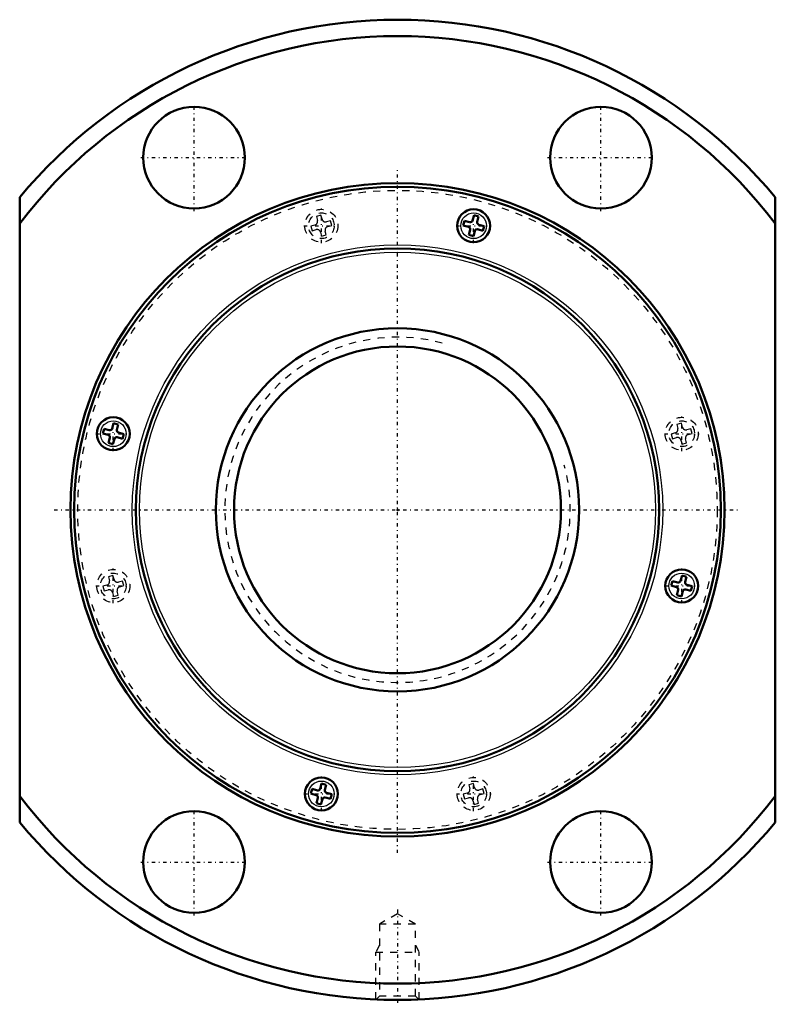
# Model space of a CAD drawing. Header units: millimetres. Extents: x -52 to 52, y -68 to 68.
import ezdxf

# ---------------------------------------------------------------- set-up
doc = ezdxf.new("R2010")
doc.units = ezdxf.units.MM
doc.linetypes.add('Center', pattern=[1.5, 0.45, -0.5, 0.05, -0.5])
doc.linetypes.add('Dashed', pattern=[2, 1, -1])
for name, color, linetype, lineweight in [('2d ConnectionPoints', 7, 'Continuous', 50), ('AM_0', 7, 'Continuous', 50), ('AM_4', 3, 'Continuous', 25), ('AM_5', 3, 'Continuous', 25), ('AM_7', 7, 'Center', 25), ('AM_9', 6, 'Dashed', 25)]:
    doc.layers.add(name, color=color, linetype=linetype, lineweight=lineweight)

# ---------------------------------------------------------------- blocks, each defined once
blk = doc.blocks.new('1_BLK5050_3_6ZZ_Nut_0_in_BLK5050_3_6ZZ_156_8LC7T_000_2')
at = {"layer": 'AM_0'}
for p, q in [((-52, 43.04), (-52, -43.04)), ((52, -43.04), (52, 43.04)), ((9.22, 39.8), (9.04, 39.16)), ((9.93, 39.61), (9.22, 39.8)), ((10.53, 40.56), (10.33, 39.84)), ((10.53, 40.56), (11.16, 40.39)), ((10.97, 39.67), (11.16, 40.39)), ((9.04, 39.16), (9.76, 38.97)), ((9.99, 38.57), (9.8, 37.85)), ((10.44, 37.68), (10.63, 38.4)), ((11.03, 38.63), (11.75, 38.44)), ((11.92, 39.08), (11.21, 39.27)), ((11.75, 38.44), (11.92, 39.08)), ((9.8, 37.85), (10.44, 37.68)), ((-40.39, 11.16), (-40.56, 10.53)), ((-39.67, 10.97), (-40.39, 11.16)), ((-39.08, 11.92), (-39.27, 11.21)), ((-39.08, 11.92), (-38.44, 11.75)), ((-38.63, 11.03), (-38.44, 11.75)), ((-40.56, 10.53), (-39.84, 10.33)), ((-39.61, 9.93), (-39.8, 9.22)), ((-39.16, 9.04), (-38.97, 9.76)), ((-38.57, 9.99), (-37.85, 9.8)), ((-37.68, 10.44), (-38.4, 10.63)), ((-37.85, 9.8), (-37.68, 10.44)), ((-39.8, 9.22), (-39.16, 9.04)), ((39.16, -9.04), (38.97, -9.76)), ((39.16, -9.04), (39.8, -9.22)), ((39.61, -9.93), (39.8, -9.22)), ((37.85, -9.8), (37.68, -10.44)), ((37.68, -10.44), (38.4, -10.63)), ((38.57, -9.99), (37.85, -9.8)), ((40.56, -10.53), (39.84, -10.33)), ((40.39, -11.16), (40.56, -10.53)), ((38.63, -11.03), (38.44, -11.75)), ((38.44, -11.75), (39.08, -11.92)), ((39.08, -11.92), (39.27, -11.21)), ((39.67, -10.97), (40.39, -11.16)), ((-10.44, -37.68), (-10.63, -38.4)), ((-10.44, -37.68), (-9.8, -37.85)), ((-9.99, -38.57), (-9.8, -37.85)), ((-11.75, -38.44), (-11.92, -39.08)), ((-11.92, -39.08), (-11.21, -39.27)), ((-11.03, -38.63), (-11.75, -38.44)), ((-9.04, -39.16), (-9.76, -38.97)), ((-9.22, -39.8), (-9.04, -39.16)), ((-10.97, -39.67), (-11.16, -40.39)), ((-11.16, -40.39), (-10.53, -40.56)), ((-10.53, -40.56), (-10.33, -39.84)), ((-9.93, -39.61), (-9.22, -39.8))]:
    blk.add_line(p, q, dxfattribs=at)
for centre, radius in [((-28, 48.5), 7), ((28, 48.5), 7), ((0, 0), 45), ((0, 0), 44.5), ((10.48, 39.12), 2.27), ((0, 0), 36), ((-39.12, 10.48), 2.27), ((39.12, -10.48), 2.27), ((-10.48, -39.12), 2.27), ((-28, -48.5), 7), ((28, -48.5), 7)]:
    blk.add_circle(centre, radius, dxfattribs=at)
for centre, radius, start, end in [((0, 0), 67.5, 39.6128, 140.3872), ((0, 0), 65.25, 37.1616, 142.8384), ((10.02, 39.93), 0.33, 255, 345), ((11.29, 39.59), 0.33, 165, 255), ((9.67, 38.65), 0.33, 345, 75), ((10.95, 38.31), 0.33, 75, 165), ((-39.59, 11.29), 0.33, 255, 345), ((-38.31, 10.95), 0.33, 165, 255), ((-39.93, 10.02), 0.33, 345, 75), ((-38.65, 9.67), 0.33, 75, 165), ((38.31, -10.95), 0.33, 345, 75), ((38.65, -9.67), 0.33, 255, 345), ((39.93, -10.02), 0.33, 165, 255), ((39.59, -11.29), 0.33, 75, 165), ((-11.29, -39.59), 0.33, 345, 75), ((-10.95, -38.31), 0.33, 255, 345), ((-9.67, -38.65), 0.33, 165, 255), ((0, 0), 65.25, 217.1616, 322.8384), ((-10.02, -39.93), 0.33, 75, 165), ((0, 0), 67.5, 219.6128, 320.3872)]:
    blk.add_arc(centre, radius, start, end, dxfattribs=at)
at = {"layer": 'AM_4'}
for centre, radius in [((10.48, 39.12), 1.77), ((0, 0), 36.5), ((0, 0), 35.5), ((-39.12, 10.48), 1.77), ((39.12, -10.48), 1.77), ((-10.48, -39.12), 1.77)]:
    blk.add_circle(centre, radius, dxfattribs=at)
at = {"layer": 'AM_5', "linetype": 'Dashed'}
for p, q in [((-2.46, -59.96), (-3, -60.9)), ((-3, -67.43), (-3, -60.9)), ((-3, -60.9), (3, -60.9)), ((2.46, -59.96), (3, -60.9)), ((3, -67.43), (3, -60.9))]:
    blk.add_line(p, q, dxfattribs=at)
at = {"layer": 'AM_7'}
for p, q in [((-28, 41.15), (-28, 55.85)), ((28, 41.15), (28, 55.85)), ((-35.35, 48.5), (-20.65, 48.5)), ((20.65, 48.5), (35.35, 48.5)), ((0, -47.25), (0, 47.25)), ((-10.48, 36.74), (-10.48, 41.5)), ((10.48, 36.74), (10.48, 41.5)), ((-12.87, 39.12), (-8.1, 39.12)), ((8.1, 39.12), (12.87, 39.12)), ((-39.12, 8.1), (-39.12, 12.87)), ((39.12, 8.1), (39.12, 12.87)), ((-41.5, 10.48), (-36.74, 10.48)), ((36.74, 10.48), (41.5, 10.48)), ((-47.25, 0), (47.25, 0)), ((-39.12, -12.87), (-39.12, -8.1)), ((39.12, -12.87), (39.12, -8.1)), ((-41.5, -10.48), (-36.74, -10.48)), ((36.74, -10.48), (41.5, -10.48)), ((-10.48, -41.5), (-10.48, -36.74)), ((10.48, -41.5), (10.48, -36.74)), ((-12.87, -39.12), (-8.1, -39.12)), ((8.1, -39.12), (12.87, -39.12)), ((-28, -55.85), (-28, -41.15)), ((28, -55.85), (28, -41.15)), ((-35.35, -48.5), (-20.65, -48.5)), ((20.65, -48.5), (35.35, -48.5)), ((0, -55.03), (0, -68.09))]:
    blk.add_line(p, q, dxfattribs=at)
at = {"layer": 'AM_9'}
for p, q in [((-10.53, 40.56), (-11.16, 40.39)), ((-11.16, 40.39), (-11.02, 39.84)), ((-10.38, 40.01), (-10.53, 40.56)), ((-9.22, 39.8), (-9.77, 39.65)), ((-9.04, 39.16), (-9.22, 39.8)), ((-11.37, 39.22), (-11.92, 39.08)), ((-11.92, 39.08), (-11.75, 38.44)), ((-11.75, 38.44), (-11.2, 38.59)), ((-10.59, 38.23), (-10.44, 37.68)), ((-9.8, 37.85), (-9.95, 38.4)), ((-9.6, 39.02), (-9.04, 39.16)), ((-10.44, 37.68), (-9.8, 37.85)), ((39.08, 11.92), (38.44, 11.75)), ((38.44, 11.75), (38.59, 11.2)), ((39.22, 11.37), (39.08, 11.92)), ((40.39, 11.16), (39.84, 11.02)), ((40.56, 10.53), (40.39, 11.16)), ((38.23, 10.59), (37.68, 10.44)), ((37.68, 10.44), (37.85, 9.8)), ((37.85, 9.8), (38.4, 9.95)), ((39.02, 9.6), (39.16, 9.04)), ((39.8, 9.22), (39.65, 9.77)), ((40.01, 10.38), (40.56, 10.53)), ((39.16, 9.04), (39.8, 9.22)), ((-39.16, -9.04), (-39.8, -9.22)), ((-39.8, -9.22), (-39.65, -9.77)), ((-39.02, -9.6), (-39.16, -9.04)), ((-40.01, -10.38), (-40.56, -10.53)), ((-40.56, -10.53), (-40.39, -11.16)), ((-37.85, -9.8), (-38.4, -9.95)), ((-38.23, -10.59), (-37.68, -10.44)), ((-37.68, -10.44), (-37.85, -9.8)), ((-40.39, -11.16), (-39.84, -11.02)), ((-39.22, -11.37), (-39.08, -11.92)), ((-39.08, -11.92), (-38.44, -11.75)), ((-38.44, -11.75), (-38.59, -11.2)), ((10.44, -37.68), (9.8, -37.85)), ((9.8, -37.85), (9.95, -38.4)), ((10.59, -38.23), (10.44, -37.68)), ((9.6, -39.02), (9.04, -39.16)), ((9.04, -39.16), (9.22, -39.8)), ((11.75, -38.44), (11.2, -38.59)), ((11.37, -39.22), (11.92, -39.08)), ((11.92, -39.08), (11.75, -38.44)), ((9.22, -39.8), (9.77, -39.65)), ((10.38, -40.01), (10.53, -40.56)), ((10.53, -40.56), (11.16, -40.39)), ((11.16, -40.39), (11.02, -39.84)), ((0, -55.62), (-2.46, -57.04)), ((2.46, -57.04), (0, -55.62)), ((-2.46, -57.04), (-2.46, -66.96)), ((2.46, -57.04), (-2.46, -57.04)), ((2.46, -66.96), (2.46, -57.04)), ((-2.46, -66.96), (-2.93, -67.43)), ((2.46, -66.96), (-2.46, -66.96)), ((2.94, -67.44), (2.46, -66.96))]:
    blk.add_line(p, q, dxfattribs=at)
for centre, radius in [((0, 0), 44), ((-10.48, 39.12), 2.27), ((-10.48, 39.12), 1.77), ((39.12, 10.48), 2.27), ((39.12, 10.48), 1.77), ((-39.12, -10.48), 2.27), ((-39.12, -10.48), 1.77), ((10.48, -39.12), 2.27), ((10.48, -39.12), 1.77)]:
    blk.add_circle(centre, radius, dxfattribs=at)
for centre, start, end in [((-11.5, 39.71), 285, 15), ((-9.9, 40.14), 195, 285), ((-11.07, 38.1), 15, 105), ((-9.47, 38.53), 105, 195), ((38.1, 11.07), 285, 15), ((39.71, 11.5), 195, 285), ((38.53, 9.47), 15, 105), ((40.14, 9.9), 105, 195), ((-40.14, -9.9), 285, 15), ((-38.53, -9.47), 195, 285), ((-38.1, -11.07), 105, 195), ((-39.71, -11.5), 15, 105), ((9.47, -38.53), 285, 15), ((11.07, -38.1), 195, 285), ((11.5, -39.71), 105, 195), ((9.9, -40.14), 15, 105)]:
    blk.add_arc(centre, 0.5, start, end, dxfattribs=at)
blk = doc.blocks.new('2_BLK5050_3_60ZZ0_Shaft_0_in_BLK5050_3_6ZZ_156_8LC7T_000_2')
at = {"layer": 'AM_0'}
for radius in [25, 22.5]:
    blk.add_circle((0, 0), radius, dxfattribs=at)
at = {"layer": 'AM_5', "linetype": 'Dashed'}
blk.add_arc((0, 0), 23.77, 75, 15, dxfattribs=at)

msp = doc.modelspace()

# ---------------------------------------------------------------- linework, layer by layer
at = {"layer": '2d ConnectionPoints'}
msp.add_point((0, 0), dxfattribs=at)
msp.add_point((0, 0), dxfattribs=at)
msp.add_point((0, 0), dxfattribs=at)

# ---------------------------------------------------------------- block references
for name in ['1_BLK5050_3_6ZZ_Nut_0_in_BLK5050_3_6ZZ_156_8LC7T_000_2', '2_BLK5050_3_60ZZ0_Shaft_0_in_BLK5050_3_6ZZ_156_8LC7T_000_2']:
    msp.add_blockref(name, (0, 0))

doc.saveas('drawing.dxf')
